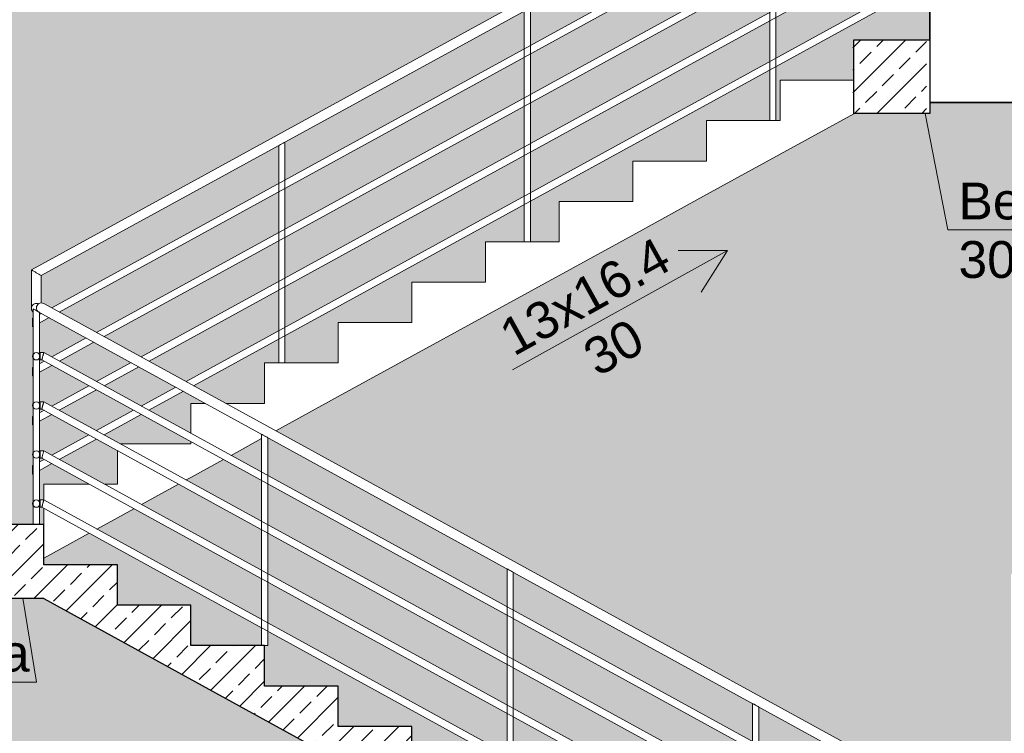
# Model space of a CAD drawing. Header units: centimetres. Extents: x 8603 to 10796, y -400 to 1711.
# Tile 10 of 20: x 9026 to 9427, y 585 to 876. Entities that reach past the tile are written whole.
import ezdxf

# ---------------------------------------------------------------- set-up
doc = ezdxf.new("R2010")
doc.units = ezdxf.units.CM
for name, color, linetype, lineweight in [('A-DETL-GENF', 92, 'Continuous', 9), ('A-DETL-MEDM', 33, 'Continuous', 25), ('A-DETL-THIN', 151, 'Continuous', 9), ('A-FLOR', 192, 'Continuous', 9), ('A-FLOR-HRAL', 11, 'Continuous', 9), ('A-WALL-PATT', 111, 'Continuous', 9), ('G-ANNO-TEXT', 231, 'Continuous', 9), ('S-STRS', 31, 'Continuous', 9)]:
    doc.layers.add(name, color=color, linetype=linetype, lineweight=lineweight)
doc.styles.add('Arial_1', font='arial.ttf', dxfattribs={"height": 15})
pattern_1 = [(45, (9630.503, 545.5), (-9.1238, 9.1238), []), (45, (9639.627, 545.5), (-9.1238, 9.1238), [6.452, -3.226])]

# ---------------------------------------------------------------- blocks, each defined once
blk = doc.blocks.new('Poręcz - 25 mm-670224-Przekrój 7')
at = {"layer": 'A-FLOR-HRAL'}
for p, q in [((9031.46, 757.99), (9031.46, 670.22)), ((9033.96, 670.22), (9033.96, 756.62))]:
    blk.add_line(p, q, dxfattribs=at)
at = {"layer": 'A-FLOR-HRAL', "flags": 128}
for points in [[(9032.71, 757.31), (9032.17, 757.6), (9031.74, 757.84), (9031.5, 757.97), (9031.46, 757.99)], [(9033.96, 756.62), (9033.93, 756.64), (9033.69, 756.77), (9033.26, 757.01), (9032.71, 757.31)]]:
    blk.add_lwpolyline(points, dxfattribs=at)
blk = doc.blocks.new('Poręcz - 25 mm-V12-Przekrój 7')
at = {"layer": 'A-FLOR-HRAL'}
for p, q in [((9031.46, 756.22), (9031.46, 753.48)), ((9033.96, 754.85), (9033.96, 756.22)), ((9031.46, 751.7), (9031.46, 739.45)), ((9033.96, 739.45), (9033.96, 753.07)), ((9031.46, 737.99), (9031.46, 733.48)), ((9033.96, 734.85), (9033.96, 737.99)), ((9031.46, 731.7), (9031.46, 719.45)), ((9033.96, 719.45), (9033.96, 733.07)), ((9031.46, 717.99), (9031.46, 713.48)), ((9033.96, 714.85), (9033.96, 717.99)), ((9031.46, 711.7), (9031.46, 699.45)), ((9033.96, 699.45), (9033.96, 713.07)), ((9031.46, 697.99), (9031.46, 693.48)), ((9033.96, 694.85), (9033.96, 697.99)), ((9031.46, 691.7), (9031.46, 679.45)), ((9033.96, 679.45), (9033.96, 693.07)), ((9031.46, 677.99), (9031.46, 670.22)), ((9033.96, 670.22), (9033.96, 677.99))]:
    blk.add_line(p, q, dxfattribs=at)
blk = doc.blocks.new('Poręcz - 25 mm-652085-Przekrój 7')
at = {"layer": 'A-FLOR-HRAL'}
for p, q in [((9324.46, 597.38), (9324.46, 505.78)), ((9326.96, 505.78), (9326.96, 596.01))]:
    blk.add_line(p, q, dxfattribs=at)
at = {"layer": 'A-FLOR-HRAL', "flags": 128}
for points in [[(9325.71, 596.7), (9325.17, 597), (9324.74, 597.23), (9324.5, 597.37)], [(9326.96, 596.01), (9326.93, 596.03), (9326.69, 596.16), (9326.26, 596.4), (9325.71, 596.7)]]:
    blk.add_lwpolyline(points, dxfattribs=at)
blk = doc.blocks.new('Poręcz - 25 mm-652087-Przekrój 7')
at = {"layer": 'A-FLOR-HRAL'}
for p, q in [((9224.46, 652.2), (9224.46, 555.11)), ((9226.96, 555.11), (9226.96, 650.83))]:
    blk.add_line(p, q, dxfattribs=at)
at = {"layer": 'A-FLOR-HRAL', "flags": 128}
for points in [[(9225.71, 651.51), (9225.17, 651.81), (9224.74, 652.05), (9224.5, 652.18)], [(9226.96, 650.83), (9226.93, 650.84), (9226.69, 650.98), (9226.26, 651.22), (9225.71, 651.51)]]:
    blk.add_lwpolyline(points, dxfattribs=at)
blk = doc.blocks.new('Poręcz - 25 mm-V13-Przekrój 7')
at = {"layer": 'A-FLOR-HRAL'}
for p, q in [((9124.46, 707.02), (9124.46, 620.89)), ((9126.96, 620.89), (9126.96, 705.66)), ((9126.96, 620.89), (9125.71, 620.89))]:
    blk.add_line(p, q, dxfattribs=at)
at = {"layer": 'A-FLOR-HRAL', "flags": 128}
for points in [[(9125.71, 706.34), (9125.17, 706.63), (9124.74, 706.87), (9124.5, 707), (9124.46, 707.02)], [(9126.96, 705.66), (9126.93, 705.67), (9126.69, 705.81), (9126.26, 706.04), (9125.71, 706.34)]]:
    blk.add_lwpolyline(points, dxfattribs=at)
blk = doc.blocks.new('Poręcz - 25 mm-670226-Przekrój 7')
at = {"layer": 'A-FLOR-HRAL'}
for p, q in [((9131.46, 824.59), (9131.46, 736)), ((9133.96, 736), (9133.96, 825.96))]:
    blk.add_line(p, q, dxfattribs=at)
at = {"layer": 'A-FLOR-HRAL', "flags": 128}
for points in [[(9132.71, 825.28), (9132.17, 824.98), (9131.74, 824.74), (9131.5, 824.61), (9131.46, 824.59)], [(9133.93, 825.94), (9133.69, 825.81), (9133.26, 825.57), (9132.71, 825.28)]]:
    blk.add_lwpolyline(points, dxfattribs=at)
blk = doc.blocks.new('Poręcz - 25 mm-670228-Przekrój 7')
at = {"layer": 'A-FLOR-HRAL'}
for p, q in [((9231.46, 879.41), (9231.46, 785.33)), ((9233.96, 785.33), (9233.96, 880.77))]:
    blk.add_line(p, q, dxfattribs=at)
at = {"layer": 'A-FLOR-HRAL', "flags": 128}
for points in [[(9232.71, 880.09), (9232.17, 879.79), (9231.74, 879.55), (9231.5, 879.42), (9231.46, 879.41)], [(9233.93, 880.76), (9233.69, 880.63), (9233.26, 880.39), (9232.71, 880.09)]]:
    blk.add_lwpolyline(points, dxfattribs=at)
blk = doc.blocks.new('Poręcz - 25 mm-670230-Przekrój 7')
at = {"layer": 'A-FLOR-HRAL'}
for p, q in [((9333.96, 834.67), (9333.96, 935.59)), ((9331.46, 934.22), (9331.46, 834.67))]:
    blk.add_line(p, q, dxfattribs=at)
at = {"layer": 'A-FLOR-HRAL', "flags": 128}
for points in [[(9332.71, 934.91), (9332.17, 934.61), (9331.74, 934.37), (9331.5, 934.24), (9331.46, 934.22)], [(9333.93, 935.57), (9333.69, 935.44), (9333.26, 935.2), (9332.71, 934.91)]]:
    blk.add_lwpolyline(points, dxfattribs=at)
blk = doc.blocks.new('Poręcz - Poręcz-616077-Przekrój 7')
at = {"layer": 'A-FLOR-HRAL'}
for p, q in [((9395.71, 974), (9030.71, 773.93)), ((9034.71, 771.56), (9396.74, 970)), ((9395.71, 954), (9038.96, 758.44)), ((9042.08, 756.73), (9396.48, 951)), ((9395.71, 934), (9057.2, 748.44)), ((9060.32, 746.73), (9396.48, 931)), ((9395.71, 914), (9075.44, 738.44)), ((9078.65, 736.78), (9396.48, 911)), ((9395.71, 894), (9093.68, 728.44)), ((9096.8, 726.73), (9396.48, 891)), ((9030.71, 773.93), (9030.71, 758.22)), ((9034.71, 760.46), (9034.71, 771.56)), ((9425.71, 546.44), (9035.71, 760.22)), ((9031.5, 754.36), (9031.21, 754.2)), ((9033.79, 756.71), (9425.71, 541.88)), ((9034.8, 756.16), (9033.93, 755.69)), ((9033.93, 752.27), (9037.92, 754.45)), ((9031.21, 750.78), (9031.51, 750.94)), ((9053.04, 746.17), (9038.96, 738.44)), ((9042.16, 736.78), (9056.17, 744.46)), ((9035.71, 740.22), (9034.21, 740.22)), ((9034.21, 740.22), (9034.21, 738.72)), ((9034.21, 738.72), (9034.21, 737.22)), ((9425.71, 526.44), (9035.71, 740.22)), ((9031.49, 734.35), (9031.21, 734.2)), ((9035.84, 736.73), (9033.94, 735.69)), ((9033.94, 732.27), (9038.96, 735.02)), ((9034.21, 737.22), (9034.95, 737.22)), ((9034.95, 737.22), (9425.71, 523.02)), ((9071.29, 736.17), (9057.2, 728.44)), ((9060.32, 726.73), (9074.41, 734.46)), ((9031.21, 730.78), (9031.49, 730.93)), ((9054.08, 726.74), (9038.96, 718.44)), ((9089.54, 726.17), (9075.44, 718.44)), ((9042.08, 716.73), (9057.2, 725.02)), ((9078.57, 716.73), (9092.66, 724.46)), ((9035.71, 720.22), (9034.21, 720.22)), ((9034.21, 720.22), (9034.21, 718.72)), ((9034.21, 718.72), (9034.21, 717.22)), ((9425.71, 506.44), (9035.71, 720.22)), ((9031.48, 714.35), (9031.21, 714.2)), ((9035.84, 716.73), (9033.95, 715.7)), ((9033.95, 712.28), (9038.96, 715.02)), ((9034.21, 717.22), (9034.95, 717.22)), ((9034.95, 717.22), (9425.71, 503.02)), ((9072.33, 716.74), (9057.2, 708.44)), ((9060.32, 706.73), (9075.45, 715.03)), ((9031.21, 710.78), (9031.48, 710.92)), ((9054.08, 706.74), (9038.96, 698.44)), ((9042.08, 696.73), (9057.2, 705.02)), ((9035.71, 700.22), (9034.21, 700.22)), ((9034.21, 700.22), (9034.21, 698.72)), ((9034.21, 698.72), (9034.21, 697.22)), ((9425.71, 486.44), (9035.71, 700.22)), ((9031.47, 694.34), (9031.21, 694.2)), ((9035.84, 696.73), (9033.96, 695.7)), ((9033.96, 692.28), (9038.96, 695.02)), ((9034.21, 697.22), (9034.95, 697.22)), ((9034.95, 697.22), (9425.71, 483.02)), ((9031.21, 690.78), (9031.47, 690.92)), ((9035.71, 680.22), (9034.21, 680.22)), ((9034.21, 680.22), (9034.21, 678.72)), ((9034.21, 678.72), (9034.21, 677.22)), ((9425.71, 466.44), (9035.71, 680.22)), ((9034.21, 677.22), (9034.95, 677.22)), ((9034.95, 677.22), (9425.71, 463.02))]:
    blk.add_line(p, q, dxfattribs=at)
at = {"layer": 'A-FLOR-HRAL', "flags": 128}
for points in [[(9030.71, 773.93), (9030.78, 773.89), (9030.98, 773.77), (9031.3, 773.58), (9031.71, 773.33), (9032.2, 773.05), (9032.71, 772.74), (9033.23, 772.43), (9033.71, 772.15), (9034.13, 771.9), (9034.45, 771.72), (9034.65, 771.6), (9034.71, 771.56)], [(9032.71, 772.74), (9032.2, 773.05), (9031.71, 773.33), (9031.3, 773.58), (9030.98, 773.77), (9030.78, 773.89), (9030.71, 773.93)], [(9034.71, 771.56), (9034.65, 771.6), (9034.45, 771.72), (9034.13, 771.9), (9033.71, 772.15), (9033.23, 772.43), (9032.71, 772.74)], [(9033.54, 760.04), (9033.23, 760.15), (9032.71, 760.22), (9032.2, 760.15), (9031.71, 759.95), (9031.3, 759.64), (9030.98, 759.22), (9030.78, 758.74), (9030.71, 758.22)], [(9030.71, 758.22), (9030.78, 757.7), (9030.98, 757.22), (9031.3, 756.81), (9031.49, 756.64)], [(9033.79, 756.71), (9033.37, 757.02), (9033.04, 757.43), (9032.83, 757.91), (9032.75, 758.42), (9032.81, 758.94), (9033, 759.43)], [(9033, 759.43), (9033.31, 759.85), (9033.72, 760.18), (9034.19, 760.39), (9034.71, 760.47), (9035.23, 760.41), (9035.71, 760.22)], [(9031.21, 752.49), (9031.21, 752.93), (9031.21, 753.34), (9031.21, 753.7), (9031.21, 753.97), (9031.21, 754.14), (9031.21, 754.2)], [(9031.21, 750.78), (9031.21, 750.84), (9031.21, 751.01), (9031.21, 751.28), (9031.21, 751.63), (9031.21, 752.05), (9031.21, 752.49)], [(9031.21, 732.49), (9031.21, 732.93), (9031.21, 733.34), (9031.21, 733.7), (9031.21, 733.97), (9031.21, 734.14), (9031.21, 734.2)], [(9031.21, 730.78), (9031.21, 730.84), (9031.21, 731.01), (9031.21, 731.28), (9031.21, 731.63), (9031.21, 732.05), (9031.21, 732.49)], [(9031.21, 712.49), (9031.21, 712.93), (9031.21, 713.34), (9031.21, 713.7), (9031.21, 713.97), (9031.21, 714.14), (9031.21, 714.2)], [(9031.21, 710.78), (9031.21, 710.84), (9031.21, 711.01), (9031.21, 711.28), (9031.21, 711.63), (9031.21, 712.05), (9031.21, 712.49)], [(9031.21, 692.49), (9031.21, 692.93), (9031.21, 693.34), (9031.21, 693.7), (9031.21, 693.97), (9031.21, 694.14), (9031.21, 694.2)], [(9031.21, 690.78), (9031.21, 690.84), (9031.21, 691.01), (9031.21, 691.28), (9031.21, 691.63), (9031.21, 692.05), (9031.21, 692.49)]]:
    blk.add_lwpolyline(points, dxfattribs=at)
at = {"layer": 'A-FLOR-HRAL'}
for centre, start, end in [((9032.71, 738.72), 0, 180), ((9032.71, 738.72), 180, 0), ((9032.71, 718.72), 0, 180), ((9032.71, 718.72), 180, 0), ((9032.71, 698.72), 0, 180), ((9032.71, 698.72), 180, 0), ((9032.71, 678.72), 0, 180), ((9032.71, 678.72), 180, 0)]:
    blk.add_arc(centre, 1.5, start, end, dxfattribs=at)
for points, knots in [([(9035.33, 738.72), (9035.3, 738.59), (9035.23, 738.33), (9035.14, 737.96), (9035.06, 737.65), (9034.97, 737.33), (9034.95, 737.22), (9034.95, 737.22)], [0, 0, 0, 0, 0.0833333, 0.1666667, 0.25, 0.3333333, 0.5, 0.5, 0.5, 0.5]), ([(9035.71, 740.22), (9035.71, 740.22), (9035.69, 740.12), (9035.61, 739.8), (9035.52, 739.48), (9035.43, 739.11), (9035.36, 738.85), (9035.33, 738.72)], [0.5, 0.5, 0.5, 0.5, 0.6666667, 0.75, 0.8333333, 0.9166667, 1, 1, 1, 1]), ([(9035.33, 718.72), (9035.3, 718.59), (9035.23, 718.33), (9035.14, 717.96), (9035.06, 717.65), (9034.97, 717.33), (9034.95, 717.22), (9034.95, 717.22)], [0, 0, 0, 0, 0.0833333, 0.1666667, 0.25, 0.3333333, 0.5, 0.5, 0.5, 0.5]), ([(9035.71, 720.22), (9035.71, 720.22), (9035.69, 720.12), (9035.61, 719.8), (9035.52, 719.48), (9035.43, 719.11), (9035.36, 718.85), (9035.33, 718.72)], [0.5, 0.5, 0.5, 0.5, 0.6666667, 0.75, 0.8333333, 0.9166667, 1, 1, 1, 1]), ([(9035.33, 698.72), (9035.3, 698.59), (9035.23, 698.33), (9035.14, 697.96), (9035.06, 697.65), (9034.97, 697.33), (9034.95, 697.22), (9034.95, 697.22)], [0, 0, 0, 0, 0.0833333, 0.1666667, 0.25, 0.3333333, 0.5, 0.5, 0.5, 0.5]), ([(9035.71, 700.22), (9035.71, 700.22), (9035.69, 700.12), (9035.61, 699.8), (9035.52, 699.48), (9035.43, 699.11), (9035.36, 698.85), (9035.33, 698.72)], [0.5, 0.5, 0.5, 0.5, 0.6666667, 0.75, 0.8333333, 0.9166667, 1, 1, 1, 1]), ([(9035.33, 678.72), (9035.3, 678.59), (9035.23, 678.33), (9035.14, 677.96), (9035.06, 677.65), (9034.97, 677.33), (9034.95, 677.22), (9034.95, 677.22)], [0, 0, 0, 0, 0.0833333, 0.1666667, 0.25, 0.3333333, 0.5, 0.5, 0.5, 0.5]), ([(9035.71, 680.22), (9035.71, 680.22), (9035.69, 680.12), (9035.61, 679.8), (9035.52, 679.48), (9035.43, 679.11), (9035.36, 678.85), (9035.33, 678.72)], [0.5, 0.5, 0.5, 0.5, 0.6666667, 0.75, 0.8333333, 0.9166667, 1, 1, 1, 1])]:
    blk.add_open_spline(points, degree=3, knots=knots, dxfattribs=at)
for name in ['Poręcz - 25 mm-670230-Przekrój 7', 'Poręcz - 25 mm-670228-Przekrój 7', 'Poręcz - 25 mm-670226-Przekrój 7', 'Poręcz - 25 mm-670224-Przekrój 7', 'Poręcz - 25 mm-V12-Przekrój 7', 'Poręcz - 25 mm-V13-Przekrój 7', 'Poręcz - 25 mm-652087-Przekrój 7', 'Poręcz - 25 mm-652085-Przekrój 7']:
    blk.add_blockref(name, (0, 0))
blk = doc.blocks.new('Typ poręczy górnej - Górna poręcz_wewnętrzny_-616083-Przekrój 7')
at = {"layer": 'A-FLOR-HRAL'}
for p, q in [((9395.71, 974), (9030.71, 773.93)), ((9034.71, 771.56), (9396.74, 970)), ((9030.71, 773.93), (9030.71, 758.22)), ((9034.71, 760.46), (9034.71, 771.56)), ((9425.71, 546.44), (9035.71, 760.22)), ((9033.79, 756.71), (9425.71, 541.88))]:
    blk.add_line(p, q, dxfattribs=at)
at = {"layer": 'A-FLOR-HRAL', "flags": 128}
for points in [[(9030.71, 773.93), (9030.78, 773.89), (9030.98, 773.77), (9031.3, 773.58), (9031.71, 773.33), (9032.2, 773.05), (9032.71, 772.74), (9033.23, 772.43), (9033.71, 772.15), (9034.13, 771.9), (9034.45, 771.72), (9034.65, 771.6), (9034.71, 771.56)], [(9032.71, 772.74), (9032.2, 773.05), (9031.71, 773.33), (9031.3, 773.58), (9030.98, 773.77), (9030.78, 773.89), (9030.71, 773.93)], [(9034.71, 771.56), (9034.65, 771.6), (9034.45, 771.72), (9034.13, 771.9), (9033.71, 772.15), (9033.23, 772.43), (9032.71, 772.74)], [(9033.54, 760.04), (9033.23, 760.15), (9032.71, 760.22), (9032.2, 760.15), (9031.71, 759.95), (9031.3, 759.64), (9030.98, 759.22), (9030.78, 758.74), (9030.71, 758.22)], [(9030.71, 758.22), (9030.78, 757.7), (9030.98, 757.22), (9031.3, 756.81), (9031.49, 756.64)], [(9033.79, 756.71), (9033.37, 757.02), (9033.04, 757.43), (9032.83, 757.91), (9032.75, 758.42), (9032.81, 758.94), (9033, 759.43)], [(9033, 759.43), (9033.31, 759.85), (9033.72, 760.18), (9034.19, 760.39), (9034.71, 760.47), (9035.23, 760.41), (9035.71, 760.22)]]:
    blk.add_lwpolyline(points, dxfattribs=at)

msp = doc.modelspace()

# ---------------------------------------------------------------- hatches: boundary and pattern name
at = {"layer": 'A-DETL-GENF'}
h = msp.add_hatch(dxfattribs=at)
h.set_pattern_fill('FP_1', style=0, pattern_type=2)
h.set_pattern_definition(pattern_1)
h.paths.add_polyline_path([(9365.38, 837.56), (9395.38, 837.56), (9395.38, 867.56), (9365.38, 867.56), (9365.38, 860.88)])
h = msp.add_hatch(dxfattribs=at)
h.set_pattern_fill('FP_1', style=0, pattern_type=2)
h.set_pattern_definition(pattern_1)
h.paths.add_polyline_path([(9035.71, 640.22), (9035.71, 670.22), (9010.71, 670.22), (9010.71, 640.22), (9014.55, 640.22)])
at = {"layer": 'A-WALL-PATT'}
h = msp.add_hatch(color=256, dxfattribs=at)
h.paths.add_polyline_path([(8875.71, 440), (9230.03, 440), (9315.78, 486.58), (9035.31, 640.22), (9010.71, 640.22), (9010.71, 653.8), (9008.11, 655.22), (8900.71, 655.22), (8900.71, 640.22), (8875.71, 640.22), (8875.71, 470.84)])
h.paths.add_polyline_path([(9425.71, 440), (9429.71, 440), (9429.71, 650), (9574.71, 650), (9574.71, 440), (9961.71, 440), (9961.71, 840), (10017.71, 840), (10017.71, 440), (10337.71, 440), (10337.71, 842), (9396.71, 842), (9396.71, 837.56), (9365.95, 837.56), (9130.29, 708.38), (9425.71, 546.37), (9425.71, 456.44)])
h.paths.add_polyline_path([(9390.71, 440), (9393.22, 440), (9393.21, 444.13), (9392.21, 444.68), (9383.59, 440)])
h.paths.add_polyline_path([(9238.41, 440), (9266.85, 440), (9334.1, 476.53), (9319.95, 484.29), (9254.36, 448.66)])
h.paths.add_polyline_path([(9377.31, 440), (9389.08, 446.4), (9373.88, 454.73), (9346.77, 440), (9374.26, 440)])
h.paths.add_polyline_path([(9396.96, 440), (9400.75, 440), (9396.96, 442.07)])
h.paths.add_polyline_path([(9273.14, 440), (9303.67, 440), (9334.48, 456.74), (9334.46, 473.31), (9288.62, 448.41)])
h.paths.add_polyline_path([(9340.49, 440), (9370.76, 456.44), (9355.56, 464.77), (9336.95, 454.66), (9336.96, 440), (9340, 440)])
h.paths.add_polyline_path([(9309.95, 440), (9334.48, 440), (9334.46, 453.31), (9322.88, 447.02)])
h.paths.add_polyline_path([(9400.75, 456.44), (9423.21, 456.44), (9423.21, 464.39), (9396.96, 478.78), (9397.08, 469.03), (9397.18, 468.73), (9397.16, 468.11), (9396.96, 467.55), (9396.96, 456.44)])
h.paths.add_polyline_path([(9336.95, 458.08), (9352.43, 466.49), (9337.23, 474.82), (9336.94, 474.66), (9336.95, 461.97)])
h.paths.add_polyline_path([(9423.22, 467.81), (9423.21, 484.39), (9396.96, 498.78), (9397.01, 489.15), (9397.18, 488.73), (9397.16, 488.11), (9396.96, 487.55), (9396.96, 482.2), (9423.21, 467.81)])
h.paths.add_polyline_path([(9393.21, 472.89), (9393.23, 472.89), (9393.21, 480.84), (9389.19, 483.04), (9370.5, 472.89), (9391.39, 472.89)])
h.paths.add_polyline_path([(9365.71, 473.7), (9386.06, 484.76), (9370.87, 493.09), (9363.95, 489.33), (9365.71, 489.33), (9365.71, 479.7)])
h.paths.add_polyline_path([(9393.23, 484.25), (9393.21, 485.23), (9392.33, 484.75), (9393.21, 484.26)])
h.paths.add_polyline_path([(9389.2, 486.46), (9393.24, 488.73), (9393.21, 500.84), (9389.19, 503.04), (9374, 494.79), (9388.97, 486.59)])
h.paths.add_polyline_path([(9423.23, 487.81), (9423.21, 504.39), (9396.96, 518.78), (9397.08, 509.03), (9397.18, 508.73), (9397.16, 508.11), (9396.96, 507.55), (9396.96, 502.2), (9423.21, 487.81)])
h.paths.add_polyline_path([(9336.96, 489.33), (9357.67, 489.33), (9367.74, 494.8), (9353.58, 502.56), (9336.93, 493.52), (9336.94, 489.33)])
h.paths.add_polyline_path([(9370.87, 496.51), (9386.06, 504.76), (9371.91, 512.52), (9356.72, 504.26), (9369.18, 497.43)])
h.paths.add_polyline_path([(9335.71, 497.41), (9349.41, 504.85), (9326.96, 517.16), (9326.96, 505.78), (9335.71, 505.78), (9335.71, 497.43)])
h.paths.add_polyline_path([(9393.24, 504.25), (9393.21, 505.23), (9392.33, 504.75), (9393.21, 504.26)])
h.paths.add_polyline_path([(9305.71, 505.78), (9324.46, 505.78), (9324.46, 518.52), (9226.96, 571.97), (9226.96, 555.11), (9245.71, 555.11), (9245.71, 538.67), (9275.71, 538.67), (9275.71, 522.22), (9305.71, 522.22), (9305.71, 506.3)])
h.paths.add_polyline_path([(9389.2, 506.46), (9393.24, 508.73), (9393.21, 520.84), (9390.24, 522.47), (9375.04, 514.22), (9385.05, 508.73)])
h.paths.add_polyline_path([(9352.55, 506.55), (9367.74, 514.8), (9326.95, 537.16), (9326.96, 520.57), (9340, 513.43)])
h.paths.add_polyline_path([(9423.23, 507.8), (9423.21, 524.39), (9326.94, 577.17), (9326.96, 560.57), (9389.2, 526.46), (9394.06, 529.1), (9394.3, 529.41), (9394.71, 529.73), (9395.2, 529.93), (9395.83, 529.98), (9396.56, 529.79), (9396.76, 529.7), (9397.31, 529.18), (9397.56, 528.73), (9397.67, 528.31), (9397.68, 527.72), (9397.5, 527.13), (9397.55, 527.13), (9397.13, 526.59), (9396.34, 526.11), (9396.23, 526.07), (9396.34, 526), (9396.96, 526), (9396.96, 522.2), (9423.21, 507.81)])
h.paths.add_polyline_path([(9370.87, 516.51), (9386.06, 524.76), (9326.95, 557.16), (9326.96, 540.57), (9365.7, 519.34)])
h.paths.add_polyline_path([(9324.47, 521.94), (9324.46, 538.52), (9226.95, 591.97), (9226.96, 575.39), (9324.46, 521.94)])
h.paths.add_polyline_path([(9423.24, 527.8), (9423.25, 543.23), (9399.96, 556), (9326.93, 596.03), (9326.96, 580.57), (9423.21, 527.81)])
h.paths.add_polyline_path([(9324.48, 541.94), (9324.46, 558.52), (9226.95, 611.98), (9226.96, 595.39), (9324.46, 541.94)])
h.paths.add_polyline_path([(9215.71, 555.11), (9224.46, 555.11), (9224.46, 573.34), (9126.96, 626.78), (9126.93, 620.89), (9125.71, 620.89), (9125.71, 604.44), (9155.71, 604.44), (9155.71, 588), (9185.71, 588), (9185.71, 571.56), (9215.71, 571.56), (9215.71, 557.85)])
h.paths.add_polyline_path([(9324.48, 561.93), (9324.46, 578.52), (9226.94, 631.98), (9226.96, 615.39), (9324.46, 561.94)])
h.paths.add_polyline_path([(9224.47, 576.76), (9224.46, 593.34), (9126.96, 646.79), (9126.96, 630.2), (9224.46, 576.76)])
h.paths.add_polyline_path([(9324.49, 581.93), (9324.46, 597.38), (9226.93, 650.84), (9226.96, 635.39), (9324.46, 581.94)])
h.paths.add_polyline_path([(9224.48, 596.75), (9224.46, 613.34), (9126.95, 666.79), (9126.96, 650.2), (9224.46, 596.76)])
h.paths.add_polyline_path([(9224.48, 616.75), (9224.46, 633.34), (9126.94, 686.8), (9126.96, 670.2), (9224.46, 616.76)])
h.paths.add_polyline_path([(9095.71, 620.89), (9124.46, 620.89), (9124.46, 628.15), (9054.2, 666.67), (9035.71, 656.54), (9035.71, 653.78), (9065.71, 653.78), (9065.71, 637.33), (9095.71, 637.33), (9095.71, 629.76)])
h.paths.add_polyline_path([(9124.47, 631.57), (9124.46, 648.15), (9072.44, 676.67), (9057.32, 668.38), (9124.46, 631.57)])
h.paths.add_polyline_path([(9224.49, 636.74), (9224.46, 652.2), (9126.93, 705.66), (9126.96, 690.2), (9224.46, 636.76)])
h.paths.add_polyline_path([(9124.48, 651.57), (9124.46, 668.15), (9090.68, 686.67), (9075.56, 678.38), (9124.46, 651.57)])
h.paths.add_polyline_path([(9401.71, 972), (9401.78, 971.48), (9401.98, 971), (9402.13, 971), (9401.78, 971.84)])
h.paths.add_polyline_path([(9402.3, 973.41), (9401.98, 973), (9401.78, 972.52), (9401.78, 972.16), (9402.13, 973)])
h.paths.add_polyline_path([(9403.71, 974), (9403.09, 973.89), (9402.46, 973.53), (9402.71, 973.59), (9403.69, 973.99)])
h.paths.add_polyline_path([(9403.71, 970), (9402.63, 970.33), (9403.09, 970.11), (9403.2, 970.07)])
h.paths.add_polyline_path([(9014.55, 670.22), (9031.46, 670.22), (9031.46, 677.99), (9031.27, 678.33), (9031.27, 679.11), (9031.46, 679.67), (9031.46, 690.92), (9031.21, 690.84), (9031.27, 694.23), (9031.46, 694.34), (9031.46, 697.99), (9031.27, 698.33), (9031.27, 699.11), (9031.46, 699.67), (9031.46, 710.92), (9031.21, 710.84), (9031.27, 714.23), (9031.46, 714.34), (9031.46, 717.99), (9031.27, 718.33), (9031.27, 719.11), (9031.46, 719.67), (9031.46, 730.92), (9031.21, 730.84), (9031.21, 734.2), (9031.46, 734.34), (9031.46, 737.99), (9031.27, 738.33), (9031.27, 739.11), (9031.46, 739.67), (9031.46, 750.92), (9031.21, 750.84), (9031.21, 754.2), (9031.46, 754.34), (9031.46, 756.68), (9031.3, 756.81), (9030.98, 757.22), (9030.78, 757.7), (9030.71, 758.74), (9030.78, 773.96), (9395.86, 974), (9403.88, 973.93), (9405.13, 973.41), (9405.71, 972), (9405.13, 970.59), (9403.71, 970), (9404.96, 970), (9404.96, 953.1), (9405.21, 952.5), (9404.96, 951.9), (9404.96, 933.1), (9405.21, 932.5), (9404.96, 931.8), (9404.96, 913.1), (9405.21, 912.5), (9404.96, 911.9), (9404.96, 893.1), (9405.19, 892.44), (9404.96, 891.9), (9404.96, 884), (9418.71, 884), (9418.71, 1094), (9563.71, 1094), (9563.71, 884), (9589.71, 884), (9589.71, 1183), (9478.71, 1183), (9478.71, 1179.99), (9210.71, 1180.01), (9210.71, 1183), (8875.71, 1183), (8875.71, 670.22), (9010.71, 670.22)])
h.paths.add_polyline_path([(9034.21, 678.72), (9034.21, 680.22), (9035.71, 680.22), (9035.71, 686.67), (9054.2, 686.67), (9038.96, 695.02), (9033.96, 692.29), (9033.96, 679.45), (9034.16, 679.11)])
h.paths.add_polyline_path([(9033.96, 670.22), (9035.71, 670.22), (9035.6, 676.86), (9034.95, 677.27), (9034.21, 677.27), (9034.16, 678.33), (9033.96, 677.77), (9033.96, 673.39)])
h.paths.add_polyline_path([(9124.48, 671.56), (9124.46, 688.15), (9108.93, 696.67), (9093.81, 688.38), (9124.46, 671.57)])
h.paths.add_polyline_path([(9065.71, 686.67), (9065.71, 700.36), (9057.2, 705.02), (9042.08, 696.73), (9060.44, 686.67)])
h.paths.add_polyline_path([(9124.49, 691.56), (9124.46, 705.19), (9112.05, 698.38), (9124.46, 691.57)])
h.paths.add_polyline_path([(9033.96, 695.71), (9035.84, 696.73), (9034.95, 697.27), (9034.21, 697.27), (9034.16, 698.33), (9033.96, 697.77), (9033.96, 697.27)])
h.paths.add_polyline_path([(9038.96, 698.44), (9054.08, 706.73), (9038.96, 715.02), (9033.96, 712.29), (9033.96, 699.45), (9034.16, 699.11), (9034.21, 699.47), (9034.21, 700.22), (9035.81, 700.17), (9038.45, 698.72)])
h.paths.add_polyline_path([(9095.71, 703.11), (9095.71, 703.91), (9075.44, 715.02), (9060.32, 706.73), (9066.93, 703.11), (9083.07, 703.11)])
h.paths.add_polyline_path([(9095.71, 707.33), (9095.71, 719.56), (9101.58, 719.56), (9092.65, 724.45), (9078.57, 716.73), (9083.07, 714.26)])
h.paths.add_polyline_path([(9057.2, 708.44), (9072.32, 716.73), (9057.2, 725.02), (9042.08, 716.73), (9054.03, 710.18)])
h.paths.add_polyline_path([(9034.21, 718.72), (9034.21, 720.22), (9035.81, 720.17), (9038.96, 718.44), (9054.08, 726.73), (9038.96, 735.02), (9033.96, 732.29), (9033.96, 719.45), (9034.17, 719.05)])
h.paths.add_polyline_path([(9033.96, 715.71), (9035.84, 716.73), (9034.95, 717.27), (9034.21, 717.27), (9034.16, 718.33), (9033.96, 717.77), (9033.96, 717.27)])
h.paths.add_polyline_path([(9075.44, 718.44), (9089.53, 726.16), (9074.4, 734.45), (9060.32, 726.73), (9074.51, 718.96)])
h.paths.add_polyline_path([(9109.9, 719.56), (9125.71, 719.56), (9125.71, 736), (9131.46, 736), (9131.46, 745.73), (9096.81, 726.73), (9108.76, 720.18)])
h.paths.add_polyline_path([(9093.69, 728.44), (9131.47, 749.15), (9131.46, 765.73), (9078.57, 736.73), (9091.63, 729.57)])
h.paths.add_polyline_path([(9057.2, 728.44), (9071.28, 736.16), (9056.16, 744.45), (9042.08, 736.73), (9048.81, 733.04)])
h.paths.add_polyline_path([(9033.96, 735.71), (9035.76, 736.78), (9034.95, 737.27), (9034.21, 737.27), (9034.16, 738.33), (9033.96, 737.77), (9033.96, 736.78)])
h.paths.add_polyline_path([(9133.96, 736), (9155.71, 736), (9155.71, 752.44), (9185.71, 752.44), (9185.71, 768.89), (9215.71, 768.89), (9215.71, 785.33), (9231.46, 785.33), (9231.46, 800.55), (9133.96, 747.1)])
h.paths.add_polyline_path([(9075.44, 738.44), (9131.48, 769.16), (9131.46, 785.73), (9060.32, 746.73), (9074.51, 738.96)])
h.paths.add_polyline_path([(9038.96, 738.44), (9053.04, 746.16), (9037.92, 754.45), (9033.96, 752.29), (9033.96, 739.45), (9034.16, 739.11), (9034.21, 739.47), (9034.21, 740.22), (9035.81, 740.17), (9038.45, 738.72)])
h.paths.add_polyline_path([(9057.2, 748.44), (9131.48, 789.16), (9131.46, 805.73), (9042.08, 756.73), (9048.81, 753.04)])
h.paths.add_polyline_path([(9133.96, 750.52), (9231.47, 803.97), (9231.46, 820.55), (9133.95, 767.1), (9133.96, 754.51)])
h.paths.add_polyline_path([(9033.96, 755.71), (9034.69, 756.22), (9033.93, 756.58), (9033.96, 756.06)])
h.paths.add_polyline_path([(9038.96, 758.44), (9131.49, 809.17), (9131.46, 824.59), (9034.71, 771.56), (9034.71, 760.47), (9035.29, 760.39), (9036.39, 759.85), (9038.05, 758.94)])
h.paths.add_polyline_path([(9133.95, 770.52), (9231.48, 823.97), (9231.46, 840.55), (9133.95, 787.09), (9133.95, 772.24)])
h.paths.add_polyline_path([(9245.71, 785.33), (9245.71, 801.78), (9275.71, 801.78), (9275.71, 818.22), (9305.71, 818.22), (9305.71, 834.67), (9331.46, 834.67), (9331.46, 855.36), (9233.96, 801.91), (9233.96, 785.33)])
h.paths.add_polyline_path([(9133.95, 790.51), (9231.48, 843.98), (9231.46, 860.55), (9133.94, 807.09)])
h.paths.add_polyline_path([(9233.96, 805.33), (9331.47, 858.79), (9331.46, 875.36), (9233.95, 821.91), (9233.96, 807.7)])
h.paths.add_polyline_path([(9133.94, 810.51), (9231.49, 863.98), (9231.46, 879.41), (9133.93, 825.94), (9133.94, 816.56)])
h.paths.add_polyline_path([(9233.95, 825.33), (9331.48, 878.79), (9331.44, 895.35), (9233.95, 841.91), (9233.95, 825.43)])
h.paths.add_polyline_path([(9335.71, 834.67), (9335.71, 851.11), (9365.38, 851.11), (9365.38, 867.56), (9396.71, 867.56), (9396.71, 884), (9402.46, 884), (9402.37, 892.12), (9402.21, 892.5), (9402.21, 891), (9396.29, 890.89), (9333.96, 856.73), (9333.96, 834.67)])
h.paths.add_polyline_path([(9233.95, 845.33), (9331.49, 898.79), (9331.44, 915.35), (9233.94, 861.9), (9233.94, 852.02)])
h.paths.add_polyline_path([(9402.21, 932.5), (9402.46, 933.26), (9402.37, 952.12), (9402.21, 952.5), (9402.21, 951), (9396.29, 950.89), (9333.94, 916.72), (9333.96, 900.15), (9395.91, 934), (9402.21, 933.95), (9402.21, 932.89)])
h.paths.add_polyline_path([(9402.21, 912.5), (9402.46, 913.26), (9402.37, 932.12), (9402.21, 932.5), (9402.21, 931), (9396.29, 930.89), (9333.95, 896.72), (9333.96, 880.15), (9395.91, 914), (9402.21, 913.95), (9402.21, 912.89)])
h.paths.add_polyline_path([(9333.96, 860.15), (9395.91, 894), (9402.21, 893.95), (9402.21, 892.5), (9402.46, 893.26), (9402.37, 912.12), (9402.21, 912.5), (9402.21, 911), (9396.29, 910.89), (9333.95, 876.72), (9333.96, 860.88)])
h.paths.add_polyline_path([(9233.94, 865.32), (9331.49, 918.8), (9331.44, 934.21), (9233.93, 880.76), (9233.94, 869.75)])
h.paths.add_polyline_path([(10337.71, 884), (10350.71, 884), (10350.71, 1223), (10337.71, 1223), (10337.71, 1183), (9623.71, 1183), (9623.71, 896), (9626.41, 896.02), (9626.41, 903.5), (9626.6, 903.5), (9626.6, 903.8), (9626.41, 903.8), (9626.41, 906.8), (9631.16, 906.8), (9631.27, 904.8), (9633.13, 905.13), (9635.16, 906.36), (9635.59, 906.23), (9635.85, 905.91), (9635.81, 905.61), (9635.56, 905.42), (9635.65, 905.35), (9642.03, 906.08), (9643.15, 906.07), (9644.35, 905.73), (9644.78, 905.55), (9645.49, 904.93), (9645.34, 904.7), (9645.55, 904.45), (9644.8, 903.61), (9644.56, 903.82), (9644.3, 903.65), (9643.23, 904.13), (9642.15, 904.18), (9642.06, 904.13), (9631.45, 902.71), (9631.28, 902.5), (9631.2, 896), (9658.57, 895.89), (9658.83, 895.86), (9658.83, 895.5), (9659.04, 895.5), (9658.8, 894.57), (9658.57, 894.57), (9658.57, 894.4), (9657.81, 894.33), (9655.83, 890.73), (9653.43, 888.08), (9650.26, 885.94), (9646.63, 884.65), (9644.01, 884.17), (9643.56, 884), (10247.84, 884)])
h.paths.add_polyline_path([(9638.8, 884), (9638.8, 884.04), (9638.48, 884.03)])
h.paths.add_polyline_path([(9638.8, 884), (9636.1, 884.3), (9633.33, 884.98), (9630.57, 886.1), (9627.67, 888.12), (9625.4, 890.57), (9623.71, 893.4), (9623.71, 884), (9638.61, 884)])
h.paths.add_polyline_path([(9630.54, 903.6), (9630.54, 903.72), (9630.48, 903.8), (9630.25, 903.74), (9630.53, 903.61)])
h.paths.add_polyline_path([(9635.38, 905.32), (9635.63, 905.46), (9635.42, 905.34)])
h.paths.add_polyline_path([(9333.94, 920.14), (9395.91, 954), (9402.21, 953.95), (9402.21, 952.5), (9402.46, 953.26), (9402.46, 970), (9396.59, 969.92), (9333.93, 935.57), (9333.94, 922.94)])
at = {"layer": 'S-STRS'}
h = msp.add_hatch(dxfattribs=at)
h.set_pattern_fill('FP_1', color=256, style=0, pattern_type=2)
h.set_pattern_definition(pattern_1)
h.paths.add_polyline_path([(9035.71, 640.09), (9035.71, 640.22), (9035.48, 640.22)])
h.paths.add_polyline_path([(9010.71, 653.8), (9010.71, 670.22), (8900.71, 670.22), (8900.71, 655.22), (9008.11, 655.22)])
h = msp.add_hatch(dxfattribs=at)
h.set_pattern_fill('FP_1', color=256, style=0, pattern_type=2)
h.set_pattern_definition(pattern_1)
h.paths.add_polyline_path([(9400.75, 440), (9425.71, 440), (9425.65, 456.44), (9395.71, 456.44), (9395.71, 472.89), (9365.71, 472.89), (9365.7, 489.33), (9335.71, 489.33), (9335.71, 505.78), (9305.71, 505.78), (9305.71, 522.22), (9275.71, 522.22), (9275.71, 538.67), (9245.71, 538.67), (9245.71, 555.11), (9215.71, 555.11), (9215.71, 571.56), (9185.71, 571.56), (9185.71, 588), (9155.71, 588), (9155.71, 604.44), (9125.71, 604.44), (9125.71, 620.89), (9095.71, 620.89), (9095.71, 637.33), (9065.71, 637.33), (9065.71, 653.78), (9035.71, 653.78), (9035.71, 640.09), (9399.96, 440.44)])

# ---------------------------------------------------------------- linework, layer by layer
at = {"layer": 'A-DETL-MEDM'}
for p, q in [((9365.71, 867.56), (9396.71, 867.56)), ((9365.71, 837.56), (9365.71, 867.56)), ((9396.71, 867.56), (9396.71, 842)), ((9396.71, 867.56), (9396.71, 837.56)), ((9396.71, 837.56), (9365.71, 837.56)), ((9035.71, 670.22), (9010.71, 670.22)), ((9035.71, 653.78), (9035.71, 670.22)), ((9010.71, 640.22), (9035.71, 640.22))]:
    msp.add_line(p, q, dxfattribs=at)
at = {"layer": 'A-DETL-THIN'}
for p, q in [((9365.71, 851.11), (9365.71, 867.56)), ((9365.71, 867.56), (9396.71, 867.56)), ((9396.71, 837.56), (9396.71, 867.56)), ((9365.71, 837.56), (9396.71, 837.56)), ((9404, 790.17), (9394.79, 837.56)), ((9404, 790.17), (9558, 790.17)), ((9314.2, 781.73), (9226.74, 733.25)), ((9314.2, 781.73), (9294.2, 781.73)), ((9314.2, 781.73), (9303.6, 764.77)), ((9032.72, 606.06), (9027.17, 640.22)), ((8878.72, 606.06), (9032.72, 606.06))]:
    msp.add_line(p, q, dxfattribs=at)
at = {"layer": 'A-FLOR', "lineweight": 35}
for p, q in [((9396.71, 884), (9396.71, 867.56)), ((9396.71, 842), (10337.71, 842))]:
    msp.add_line(p, q, dxfattribs=at)
at = {"layer": 'S-STRS'}
for p, q in [((9335.71, 851.11), (9365.38, 851.11)), ((9335.71, 834.67), (9335.71, 851.11)), ((9305.71, 834.67), (9335.71, 834.67)), ((9305.71, 818.22), (9305.71, 834.67)), ((9335.71, 820.98), (9365.71, 837.43)), ((9365.71, 837.43), (9365.95, 837.56)), ((9305.71, 804.54), (9335.71, 820.98)), ((9275.71, 818.22), (9305.71, 818.22)), ((9275.71, 801.78), (9275.71, 818.22)), ((9275.71, 788.09), (9305.71, 804.54)), ((9245.71, 801.78), (9275.71, 801.78)), ((9245.71, 785.33), (9245.71, 801.78)), ((9245.71, 771.65), (9275.71, 788.09)), ((9215.71, 785.33), (9245.71, 785.33)), ((9215.71, 768.89), (9215.71, 785.33)), ((9215.71, 755.2), (9245.71, 771.65)), ((9185.71, 768.89), (9215.71, 768.89)), ((9185.71, 752.44), (9185.71, 768.89)), ((9185.71, 738.76), (9215.71, 755.2)), ((9155.71, 752.44), (9185.71, 752.44)), ((9155.71, 736), (9155.71, 752.44)), ((9155.71, 722.32), (9185.71, 738.76)), ((9125.71, 736), (9155.71, 736)), ((9125.71, 719.56), (9125.71, 736)), ((9130.27, 708.37), (9155.71, 722.32)), ((9095.71, 719.56), (9101.58, 719.56)), ((9095.71, 707.33), (9095.71, 719.56)), ((9109.9, 719.56), (9125.71, 719.56)), ((9066.93, 703.11), (9095.71, 703.11)), ((9095.71, 703.11), (9095.71, 703.92)), ((9112.05, 698.38), (9124.5, 705.2)), ((9065.71, 686.67), (9065.71, 700.36)), ((9095.71, 689.43), (9108.94, 696.67)), ((9035.71, 686.67), (9054.21, 686.67)), ((9035.71, 680.22), (9035.71, 686.67)), ((9060.44, 686.67), (9065.71, 686.67)), ((9075.56, 678.38), (9090.69, 686.67)), ((9093.81, 688.38), (9095.71, 689.43)), ((9035.71, 670.22), (9035.71, 676.8)), ((9065.71, 672.98), (9072.45, 676.67)), ((9057.32, 668.38), (9065.71, 672.98)), ((9035.71, 656.54), (9054.2, 666.67))]:
    msp.add_line(p, q, dxfattribs=at)
at = {"layer": 'S-STRS', "lineweight": 25}
for p, q in [((9065.71, 653.78), (9035.71, 653.78)), ((9065.71, 637.33), (9065.71, 653.78)), ((9035.48, 640.22), (9035.71, 640.09)), ((9035.71, 640.09), (9400.75, 440)), ((9095.71, 637.33), (9065.71, 637.33)), ((9095.71, 620.89), (9095.71, 637.33)), ((9125.71, 620.89), (9095.71, 620.89)), ((9125.71, 604.44), (9125.71, 620.89)), ((9155.71, 604.44), (9125.71, 604.44)), ((9155.71, 588), (9155.71, 604.44)), ((9185.71, 588), (9155.71, 588)), ((9185.71, 571.56), (9185.71, 588))]:
    msp.add_line(p, q, dxfattribs=at)

# ---------------------------------------------------------------- block references
at = {"layer": 'A-FLOR-HRAL'}
for name in ['Poręcz - Poręcz-616077-Przekrój 7', 'Typ poręczy górnej - Górna poręcz_wewnętrzny_-616083-Przekrój 7']:
    msp.add_blockref(name, (0, 0), dxfattribs=at)

# ---------------------------------------------------------------- texts
at = {"layer": 'G-ANNO-TEXT', "color": 7, "char_height": 15, "attachment_point": 1, "style": 'Arial_1'}
for s, insert, width in [('Belka ', (9408.38, 809.44), 69.7468), ('30x30cm', (9408.38, 785.63), 103.4177), ('żelbetowa', (8935.64, 625.33), 111.4346)]:
    msp.add_mtext(s, dxfattribs=dict(at, insert=insert, width=width))
at = {"layer": 'G-ANNO-TEXT', "color": 7, "char_height": 15, "attachment_point": 1, "rotation": 29, "style": 'Arial_1'}
for s, insert, width in [('13x16.4', (9219.89, 751.63), 90.5907), ('30', (9253.99, 743.31), 28.8607)]:
    msp.add_mtext(s, dxfattribs=dict(at, insert=insert, width=width))

doc.saveas('drawing.dxf')
